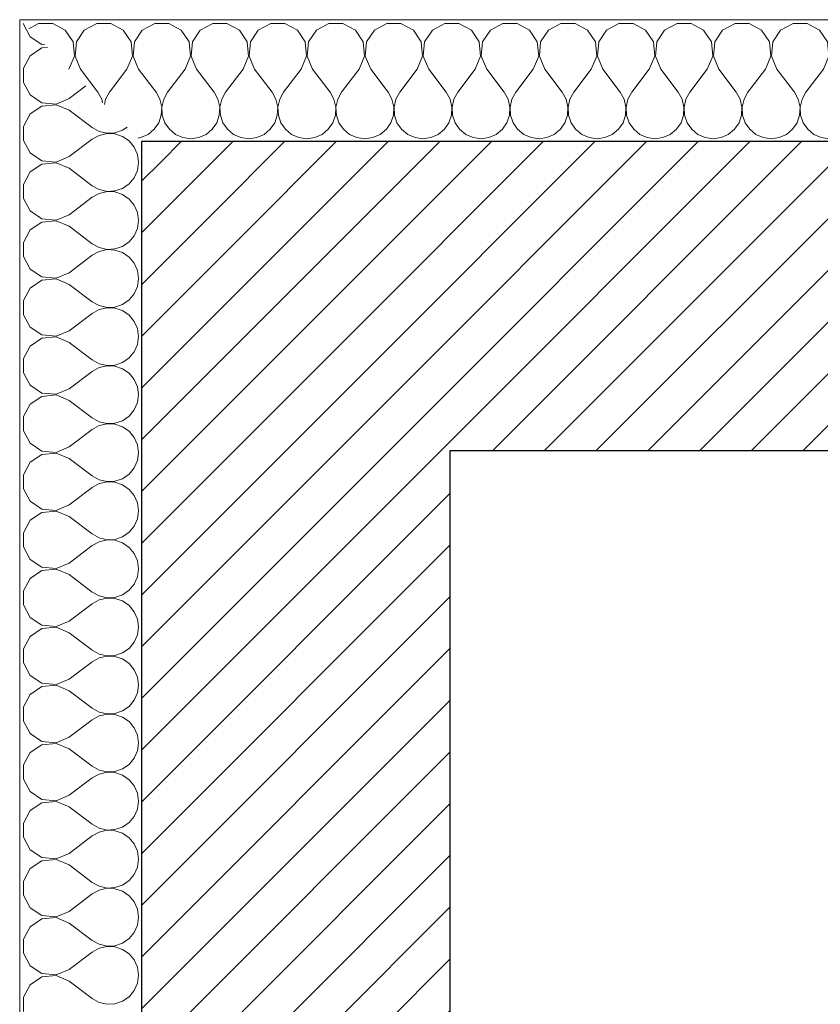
# Model space of a CAD drawing. Header units: millimetres. Extents: x 27262 to 215252, y 16288 to 306312.
# Tile 18 of 34: x 119075 to 119814, y 181622 to 182530. Entities that reach past the tile are written whole.
import ezdxf

# ---------------------------------------------------------------- set-up
doc = ezdxf.new("R2010")
doc.units = ezdxf.units.MM
doc.layers.add('KR_INW', color=252, linetype='Continuous')
for name, color, linetype, lineweight in [('KR_INW_Nr_pióra__101', 252, 'Continuous', 5), ('KR_INW_Nr_pióra__102', 252, 'Continuous', 5), ('KR_INW_Nr_pióra__27', 252, 'Continuous', 25), ('KR_INW_Nr_pióra__47', 252, 'Continuous', 15)]:
    doc.layers.add(name, color=color, linetype=linetype, lineweight=lineweight)
pattern_1 = [(45, (0, 0), (-31.819804, 31.819804), [])]

# ---------------------------------------------------------------- blocks, each defined once
blk = doc.blocks.new('*X113')
at = {"layer": 'KR_INW_Nr_pióra__102', "linetype": 'Continuous'}
for p, q in [((179098.4, 121670.9), (179086.3, 121664.4)), ((179115.8, 121670.9), (179098.4, 121670.9)), ((179131.2, 121662.7), (179115.8, 121670.9)), ((179169.9, 121670.9), (179154.5, 121662.7)), ((179187.3, 121670.9), (179169.9, 121670.9)), ((179202.6, 121662.7), (179187.3, 121670.9)), ((179241.3, 121670.9), (179226, 121662.7)), ((179258.7, 121670.9), (179241.3, 121670.9)), ((179274, 121662.7), (179258.7, 121670.9)), ((179312.7, 121670.9), (179297.4, 121662.7)), ((179330.1, 121670.9), (179312.7, 121670.9)), ((179345.5, 121662.7), (179330.1, 121670.9)), ((179384.2, 121670.9), (179368.8, 121662.7)), ((179401.6, 121670.9), (179384.2, 121670.9)), ((179416.9, 121662.7), (179401.6, 121670.9)), ((179455.6, 121670.9), (179440.3, 121662.7)), ((179473, 121670.9), (179455.6, 121670.9)), ((179488.3, 121662.7), (179473, 121670.9)), ((179527, 121670.9), (179511.7, 121662.7)), ((179544.4, 121670.9), (179527, 121670.9)), ((179559.7, 121662.7), (179544.4, 121670.9)), ((179598.4, 121670.9), (179583.1, 121662.7)), ((179615.8, 121670.9), (179598.4, 121670.9)), ((179631.2, 121662.7), (179615.8, 121670.9)), ((179669.9, 121670.9), (179654.5, 121662.7)), ((179687.3, 121670.9), (179669.9, 121670.9)), ((179702.6, 121662.7), (179687.3, 121670.9)), ((179741.3, 121670.9), (179726, 121662.7)), ((179758.7, 121670.9), (179741.3, 121670.9)), ((179774, 121662.7), (179758.7, 121670.9)), ((179812.7, 121670.9), (179797.4, 121662.7)), ((179830.1, 121670.9), (179812.7, 121670.9)), ((179845.5, 121662.7), (179830.1, 121670.9)), ((179884.2, 121670.9), (179868.8, 121662.7)), ((179901.6, 121670.9), (179884.2, 121670.9)), ((179916.9, 121662.7), (179901.6, 121670.9)), ((179955.6, 121670.9), (179940.3, 121662.7)), ((179973, 121670.9), (179955.6, 121670.9)), ((179988.3, 121662.7), (179973, 121670.9)), ((180027, 121670.9), (180011.7, 121662.7)), ((180044.4, 121670.9), (180027, 121670.9)), ((180059.7, 121662.7), (180044.4, 121670.9)), ((180098.4, 121670.9), (180083.1, 121662.7)), ((180115.8, 121670.9), (180098.4, 121670.9)), ((180131.2, 121662.7), (180115.8, 121670.9)), ((180169.9, 121670.9), (180154.5, 121662.7)), ((180187.3, 121670.9), (180169.9, 121670.9)), ((180202.6, 121662.7), (180187.3, 121670.9)), ((180241.3, 121670.9), (180226, 121662.7)), ((180258.7, 121670.9), (180241.3, 121670.9)), ((180274, 121662.7), (180258.7, 121670.9)), ((180312.7, 121670.9), (180297.4, 121662.7)), ((180330.1, 121670.9), (180312.7, 121670.9)), ((180345.5, 121662.7), (180330.1, 121670.9)), ((180384.2, 121670.9), (180368.8, 121662.7)), ((180401.6, 121670.9), (180384.2, 121670.9)), ((180416.9, 121662.7), (180401.6, 121670.9)), ((180455.6, 121670.9), (180440.3, 121662.7)), ((180473, 121670.9), (180455.6, 121670.9)), ((180488.3, 121662.7), (180473, 121670.9)), ((180527, 121670.9), (180511.7, 121662.7)), ((180544.4, 121670.9), (180527, 121670.9)), ((180559.7, 121662.7), (180544.4, 121670.9)), ((180596.2, 121669.8), (180583.1, 121662.7)), ((179140.8, 121648.2), (179131.2, 121662.7)), ((179154.5, 121662.7), (179144.9, 121648.2)), ((179212.2, 121648.2), (179202.6, 121662.7)), ((179226, 121662.7), (179216.3, 121648.2)), ((179283.7, 121648.2), (179274, 121662.7)), ((179297.4, 121662.7), (179287.8, 121648.2)), ((179355.1, 121648.2), (179345.5, 121662.7)), ((179368.8, 121662.7), (179359.2, 121648.2)), ((179426.5, 121648.2), (179416.9, 121662.7)), ((179440.3, 121662.7), (179430.6, 121648.2)), ((179497.9, 121648.2), (179488.3, 121662.7)), ((179511.7, 121662.7), (179502.1, 121648.2)), ((179569.4, 121648.2), (179559.7, 121662.7)), ((179583.1, 121662.7), (179573.5, 121648.2)), ((179640.8, 121648.2), (179631.2, 121662.7)), ((179654.5, 121662.7), (179644.9, 121648.2)), ((179712.2, 121648.2), (179702.6, 121662.7)), ((179726, 121662.7), (179716.3, 121648.2)), ((179783.7, 121648.2), (179774, 121662.7)), ((179797.4, 121662.7), (179787.8, 121648.2)), ((179855.1, 121648.2), (179845.5, 121662.7)), ((179868.8, 121662.7), (179859.2, 121648.2)), ((179926.5, 121648.2), (179916.9, 121662.7)), ((179940.3, 121662.7), (179930.6, 121648.2)), ((179997.9, 121648.2), (179988.3, 121662.7)), ((180011.7, 121662.7), (180002.1, 121648.2)), ((180069.4, 121648.2), (180059.7, 121662.7)), ((180083.1, 121662.7), (180073.5, 121648.2)), ((180140.8, 121648.2), (180131.2, 121662.7)), ((180154.5, 121662.7), (180144.9, 121648.2)), ((180212.2, 121648.2), (180202.6, 121662.7)), ((180226, 121662.7), (180216.3, 121648.2)), ((180283.7, 121648.2), (180274, 121662.7)), ((180297.4, 121662.7), (180287.8, 121648.2)), ((180355.1, 121648.2), (180345.5, 121662.7)), ((180368.8, 121662.7), (180359.2, 121648.2)), ((180426.5, 121648.2), (180416.9, 121662.7)), ((180440.3, 121662.7), (180430.6, 121648.2)), ((180497.9, 121648.2), (180488.3, 121662.7)), ((180511.7, 121662.7), (180502.1, 121648.2)), ((180569.4, 121648.2), (180559.7, 121662.7)), ((180583.1, 121662.7), (180573.5, 121648.2)), ((179142.4, 121630.9), (179140.8, 121648.2)), ((179144.9, 121648.2), (179143.3, 121630.9)), ((179213.9, 121630.9), (179212.2, 121648.2)), ((179216.3, 121648.2), (179214.7, 121630.9)), ((179285.3, 121630.9), (179283.7, 121648.2)), ((179287.8, 121648.2), (179286.1, 121630.9)), ((179356.7, 121630.9), (179355.1, 121648.2)), ((179359.2, 121648.2), (179357.6, 121630.9)), ((179428.2, 121630.9), (179426.5, 121648.2)), ((179430.6, 121648.2), (179429, 121630.9)), ((179499.6, 121630.9), (179497.9, 121648.2)), ((179502.1, 121648.2), (179500.4, 121630.9)), ((179571, 121630.9), (179569.4, 121648.2)), ((179573.5, 121648.2), (179571.8, 121630.9)), ((179642.4, 121630.9), (179640.8, 121648.2)), ((179644.9, 121648.2), (179643.3, 121630.9)), ((179713.9, 121630.9), (179712.2, 121648.2)), ((179716.3, 121648.2), (179714.7, 121630.9)), ((179785.3, 121630.9), (179783.7, 121648.2)), ((179787.8, 121648.2), (179786.1, 121630.9)), ((179856.7, 121630.9), (179855.1, 121648.2)), ((179859.2, 121648.2), (179857.6, 121630.9)), ((179928.2, 121630.9), (179926.5, 121648.2)), ((179930.6, 121648.2), (179929, 121630.9)), ((179999.6, 121630.9), (179997.9, 121648.2)), ((180002.1, 121648.2), (180000.4, 121630.9)), ((180071, 121630.9), (180069.4, 121648.2)), ((180073.5, 121648.2), (180071.8, 121630.9)), ((180142.4, 121630.9), (180140.8, 121648.2)), ((180144.9, 121648.2), (180143.3, 121630.9)), ((180213.9, 121630.9), (180212.2, 121648.2)), ((180216.3, 121648.2), (180214.7, 121630.9)), ((180285.3, 121630.9), (180283.7, 121648.2)), ((180287.8, 121648.2), (180286.1, 121630.9)), ((180356.7, 121630.9), (180355.1, 121648.2)), ((180359.2, 121648.2), (180357.6, 121630.9)), ((180428.2, 121630.9), (180426.5, 121648.2)), ((180430.6, 121648.2), (180429, 121630.9)), ((180499.6, 121630.9), (180497.9, 121648.2)), ((180502.1, 121648.2), (180500.4, 121630.9)), ((180571, 121630.9), (180569.4, 121648.2)), ((180573.5, 121648.2), (180571.8, 121630.9)), ((179135.7, 121614.9), (179142.4, 121630.9)), ((179143.3, 121630.9), (179150, 121614.9)), ((179207.1, 121614.9), (179213.9, 121630.9)), ((179214.7, 121630.9), (179221.4, 121614.9)), ((179278.6, 121614.9), (179285.3, 121630.9)), ((179286.1, 121630.9), (179292.9, 121614.9)), ((179350, 121614.9), (179356.7, 121630.9)), ((179357.6, 121630.9), (179364.3, 121614.9)), ((179421.4, 121614.9), (179428.2, 121630.9)), ((179429, 121630.9), (179435.7, 121614.9)), ((179492.9, 121614.9), (179499.6, 121630.9)), ((179500.4, 121630.9), (179507.1, 121614.9)), ((179564.3, 121614.9), (179571, 121630.9)), ((179571.8, 121630.9), (179578.6, 121614.9)), ((179635.7, 121614.9), (179642.4, 121630.9)), ((179643.3, 121630.9), (179650, 121614.9)), ((179707.1, 121614.9), (179713.9, 121630.9)), ((179714.7, 121630.9), (179721.4, 121614.9)), ((179778.6, 121614.9), (179785.3, 121630.9)), ((179786.1, 121630.9), (179792.9, 121614.9)), ((179850, 121614.9), (179856.7, 121630.9)), ((179857.6, 121630.9), (179864.3, 121614.9)), ((179921.4, 121614.9), (179928.2, 121630.9)), ((179929, 121630.9), (179935.7, 121614.9)), ((179992.9, 121614.9), (179999.6, 121630.9)), ((180000.4, 121630.9), (180007.1, 121614.9)), ((180064.3, 121614.9), (180071, 121630.9)), ((180071.8, 121630.9), (180078.6, 121614.9)), ((180135.7, 121614.9), (180142.4, 121630.9)), ((180143.3, 121630.9), (180150, 121614.9)), ((180207.1, 121614.9), (180213.9, 121630.9)), ((180214.7, 121630.9), (180221.4, 121614.9)), ((180278.6, 121614.9), (180285.3, 121630.9)), ((180286.1, 121630.9), (180292.9, 121614.9)), ((180350, 121614.9), (180356.7, 121630.9)), ((180357.6, 121630.9), (180364.3, 121614.9)), ((180421.4, 121614.9), (180428.2, 121630.9)), ((180429, 121630.9), (180435.7, 121614.9)), ((180492.9, 121614.9), (180499.6, 121630.9)), ((180500.4, 121630.9), (180507.1, 121614.9)), ((180564.3, 121614.9), (180571, 121630.9)), ((180571.8, 121630.9), (180578.6, 121614.9)), ((179150, 121614.9), (179171.4, 121586.3)), ((179207.1, 121614.9), (179185.7, 121586.3)), ((179221.4, 121614.9), (179242.9, 121586.3)), ((179278.6, 121614.9), (179257.1, 121586.3)), ((179292.9, 121614.9), (179314.3, 121586.3)), ((179350, 121614.9), (179328.6, 121586.3)), ((179364.3, 121614.9), (179385.7, 121586.3)), ((179421.4, 121614.9), (179400, 121586.3)), ((179435.7, 121614.9), (179457.1, 121586.3)), ((179492.9, 121614.9), (179471.4, 121586.3)), ((179507.1, 121614.9), (179528.6, 121586.3)), ((179564.3, 121614.9), (179542.9, 121586.3)), ((179578.6, 121614.9), (179600, 121586.3)), ((179635.7, 121614.9), (179614.3, 121586.3)), ((179650, 121614.9), (179671.4, 121586.3)), ((179707.1, 121614.9), (179685.7, 121586.3)), ((179721.4, 121614.9), (179742.9, 121586.3)), ((179778.6, 121614.9), (179757.1, 121586.3)), ((179792.9, 121614.9), (179814.3, 121586.3)), ((179850, 121614.9), (179828.6, 121586.3)), ((179864.3, 121614.9), (179885.7, 121586.3)), ((179921.4, 121614.9), (179900, 121586.3)), ((179935.7, 121614.9), (179957.1, 121586.3)), ((179992.9, 121614.9), (179971.4, 121586.3)), ((180007.1, 121614.9), (180028.6, 121586.3)), ((180064.3, 121614.9), (180042.9, 121586.3)), ((180078.6, 121614.9), (180100, 121586.3)), ((180135.7, 121614.9), (180114.3, 121586.3)), ((180150, 121614.9), (180171.4, 121586.3)), ((180207.1, 121614.9), (180185.7, 121586.3)), ((180221.4, 121614.9), (180242.9, 121586.3)), ((180278.6, 121614.9), (180257.1, 121586.3)), ((180292.9, 121614.9), (180314.3, 121586.3)), ((180350, 121614.9), (180328.6, 121586.3)), ((180364.3, 121614.9), (180385.7, 121586.3)), ((180421.4, 121614.9), (180400, 121586.3)), ((180435.7, 121614.9), (180457.1, 121586.3)), ((180492.9, 121614.9), (180471.4, 121586.3)), ((180507.1, 121614.9), (180528.6, 121586.3)), ((180564.3, 121614.9), (180542.9, 121586.3)), ((180578.6, 121614.9), (180596.2, 121591.3)), ((179176.2, 121577.7), (179171.4, 121586.3)), ((179185.7, 121586.3), (179180.9, 121577.7)), ((179247.6, 121577.7), (179242.9, 121586.3)), ((179257.1, 121586.3), (179252.4, 121577.7)), ((179319.1, 121577.7), (179314.3, 121586.3)), ((179328.6, 121586.3), (179323.8, 121577.7)), ((179390.5, 121577.7), (179385.7, 121586.3)), ((179400, 121586.3), (179395.2, 121577.7)), ((179461.9, 121577.7), (179457.1, 121586.3)), ((179471.4, 121586.3), (179466.7, 121577.7)), ((179533.3, 121577.7), (179528.6, 121586.3)), ((179542.9, 121586.3), (179538.1, 121577.7)), ((179604.8, 121577.7), (179600, 121586.3)), ((179614.3, 121586.3), (179609.5, 121577.7)), ((179676.2, 121577.7), (179671.4, 121586.3)), ((179685.7, 121586.3), (179680.9, 121577.7)), ((179747.6, 121577.7), (179742.9, 121586.3)), ((179757.1, 121586.3), (179752.4, 121577.7)), ((179819.1, 121577.7), (179814.3, 121586.3)), ((179828.6, 121586.3), (179823.8, 121577.7)), ((179890.5, 121577.7), (179885.7, 121586.3)), ((179900, 121586.3), (179895.2, 121577.7)), ((179961.9, 121577.7), (179957.1, 121586.3)), ((179971.4, 121586.3), (179966.7, 121577.7)), ((180033.3, 121577.7), (180028.6, 121586.3)), ((180042.9, 121586.3), (180038.1, 121577.7)), ((180104.8, 121577.7), (180100, 121586.3)), ((180114.3, 121586.3), (180109.5, 121577.7)), ((180176.2, 121577.7), (180171.4, 121586.3)), ((180185.7, 121586.3), (180180.9, 121577.7)), ((180247.6, 121577.7), (180242.9, 121586.3)), ((180257.1, 121586.3), (180252.4, 121577.7)), ((180319.1, 121577.7), (180314.3, 121586.3)), ((180328.6, 121586.3), (180323.8, 121577.7)), ((180390.5, 121577.7), (180385.7, 121586.3)), ((180400, 121586.3), (180395.2, 121577.7)), ((180461.9, 121577.7), (180457.1, 121586.3)), ((180471.4, 121586.3), (180466.7, 121577.7)), ((180533.3, 121577.7), (180528.6, 121586.3)), ((180542.9, 121586.3), (180538.1, 121577.7)), ((179177.2, 121573.5), (179176.2, 121577.7)), ((179180.9, 121577.7), (179179.4, 121571.2)), ((179249.9, 121568.1), (179247.6, 121577.7)), ((179249.4, 121558.2), (179249.9, 121568.1)), ((179252.4, 121577.7), (179250.1, 121568.1)), ((179250.1, 121568.1), (179250.6, 121558.2)), ((179321.3, 121568.1), (179319.1, 121577.7)), ((179320.8, 121558.2), (179321.3, 121568.1)), ((179323.8, 121577.7), (179321.6, 121568.1)), ((179321.6, 121568.1), (179322.1, 121558.2)), ((179392.7, 121568.1), (179390.5, 121577.7)), ((179392.2, 121558.2), (179392.7, 121568.1)), ((179395.2, 121577.7), (179393, 121568.1)), ((179393, 121568.1), (179393.5, 121558.2)), ((179464.1, 121568.1), (179461.9, 121577.7)), ((179463.7, 121558.2), (179464.1, 121568.1)), ((179466.7, 121577.7), (179464.4, 121568.1)), ((179464.4, 121568.1), (179464.9, 121558.2)), ((179535.6, 121568.1), (179533.3, 121577.7)), ((179535.1, 121558.2), (179535.6, 121568.1)), ((179538.1, 121577.7), (179535.9, 121568.1)), ((179535.9, 121568.1), (179536.3, 121558.2)), ((179607, 121568.1), (179604.8, 121577.7)), ((179606.5, 121558.2), (179607, 121568.1)), ((179609.5, 121577.7), (179607.3, 121568.1)), ((179607.3, 121568.1), (179607.8, 121558.2)), ((179678.4, 121568.1), (179676.2, 121577.7)), ((179677.9, 121558.2), (179678.4, 121568.1)), ((179680.9, 121577.7), (179678.7, 121568.1)), ((179678.7, 121568.1), (179679.2, 121558.2)), ((179749.9, 121568.1), (179747.6, 121577.7)), ((179749.4, 121558.2), (179749.9, 121568.1)), ((179752.4, 121577.7), (179750.1, 121568.1)), ((179750.1, 121568.1), (179750.6, 121558.2)), ((179821.3, 121568.1), (179819.1, 121577.7)), ((179820.8, 121558.2), (179821.3, 121568.1)), ((179823.8, 121577.7), (179821.6, 121568.1)), ((179821.6, 121568.1), (179822.1, 121558.2)), ((179892.7, 121568.1), (179890.5, 121577.7)), ((179892.2, 121558.2), (179892.7, 121568.1)), ((179895.2, 121577.7), (179893, 121568.1)), ((179893, 121568.1), (179893.5, 121558.2)), ((179964.1, 121568.1), (179961.9, 121577.7)), ((179963.7, 121558.2), (179964.1, 121568.1)), ((179966.7, 121577.7), (179964.4, 121568.1)), ((179964.4, 121568.1), (179964.9, 121558.2)), ((180035.6, 121568.1), (180033.3, 121577.7)), ((180035.1, 121558.2), (180035.6, 121568.1)), ((180038.1, 121577.7), (180035.9, 121568.1)), ((180035.9, 121568.1), (180036.3, 121558.2)), ((180107, 121568.1), (180104.8, 121577.7)), ((180106.5, 121558.2), (180107, 121568.1)), ((180109.5, 121577.7), (180107.3, 121568.1)), ((180107.3, 121568.1), (180107.8, 121558.2)), ((180178.4, 121568.1), (180176.2, 121577.7)), ((180177.9, 121558.2), (180178.4, 121568.1)), ((180180.9, 121577.7), (180178.7, 121568.1)), ((180178.7, 121568.1), (180179.2, 121558.2)), ((180249.9, 121568.1), (180247.6, 121577.7)), ((180249.4, 121558.2), (180249.9, 121568.1)), ((180252.4, 121577.7), (180250.1, 121568.1)), ((180250.1, 121568.1), (180250.6, 121558.2)), ((180321.3, 121568.1), (180319.1, 121577.7)), ((180320.8, 121558.2), (180321.3, 121568.1)), ((180323.8, 121577.7), (180321.6, 121568.1)), ((180321.6, 121568.1), (180322.1, 121558.2)), ((180392.7, 121568.1), (180390.5, 121577.7)), ((180392.2, 121558.2), (180392.7, 121568.1)), ((180395.2, 121577.7), (180393, 121568.1)), ((180393, 121568.1), (180393.5, 121558.2)), ((180464.1, 121568.1), (180461.9, 121577.7)), ((180463.7, 121558.2), (180464.1, 121568.1)), ((180466.7, 121577.7), (180464.4, 121568.1)), ((180464.4, 121568.1), (180464.9, 121558.2)), ((180535.6, 121568.1), (180533.3, 121577.7)), ((180535.1, 121558.2), (180535.6, 121568.1)), ((180538.1, 121577.7), (180535.9, 121568.1)), ((180535.9, 121568.1), (180536.3, 121558.2)), ((179246.2, 121548.9), (179249.4, 121558.2)), ((179250.6, 121558.2), (179253.8, 121548.9)), ((179317.7, 121548.9), (179320.8, 121558.2)), ((179322.1, 121558.2), (179325.2, 121548.9)), ((179389.1, 121548.9), (179392.2, 121558.2)), ((179393.5, 121558.2), (179396.6, 121548.9)), ((179460.5, 121548.9), (179463.7, 121558.2)), ((179464.9, 121558.2), (179468.1, 121548.9)), ((179531.9, 121548.9), (179535.1, 121558.2)), ((179536.3, 121558.2), (179539.5, 121548.9)), ((179603.4, 121548.9), (179606.5, 121558.2)), ((179607.8, 121558.2), (179610.9, 121548.9)), ((179674.8, 121548.9), (179677.9, 121558.2)), ((179679.2, 121558.2), (179682.3, 121548.9)), ((179746.2, 121548.9), (179749.4, 121558.2)), ((179750.6, 121558.2), (179753.8, 121548.9)), ((179817.7, 121548.9), (179820.8, 121558.2)), ((179822.1, 121558.2), (179825.2, 121548.9)), ((179889.1, 121548.9), (179892.2, 121558.2)), ((179893.5, 121558.2), (179896.6, 121548.9)), ((179960.5, 121548.9), (179963.7, 121558.2)), ((179964.9, 121558.2), (179968.1, 121548.9)), ((180031.9, 121548.9), (180035.1, 121558.2)), ((180036.3, 121558.2), (180039.5, 121548.9)), ((180103.4, 121548.9), (180106.5, 121558.2)), ((180107.8, 121558.2), (180110.9, 121548.9)), ((180174.8, 121548.9), (180177.9, 121558.2)), ((180179.2, 121558.2), (180182.3, 121548.9)), ((180246.2, 121548.9), (180249.4, 121558.2)), ((180250.6, 121558.2), (180253.8, 121548.9)), ((180317.7, 121548.9), (180320.8, 121558.2)), ((180322.1, 121558.2), (180325.2, 121548.9)), ((180389.1, 121548.9), (180392.2, 121558.2)), ((180393.5, 121558.2), (180396.6, 121548.9)), ((180460.5, 121548.9), (180463.7, 121558.2)), ((180464.9, 121558.2), (180468.1, 121548.9)), ((180531.9, 121548.9), (180535.1, 121558.2)), ((180536.3, 121558.2), (180539.5, 121548.9)), ((179240.6, 121540.8), (179246.2, 121548.9)), ((179253.8, 121548.9), (179259.4, 121540.8)), ((179312.1, 121540.8), (179317.7, 121548.9)), ((179325.2, 121548.9), (179330.8, 121540.8)), ((179383.5, 121540.8), (179389.1, 121548.9)), ((179396.6, 121548.9), (179402.2, 121540.8)), ((179454.9, 121540.8), (179460.5, 121548.9)), ((179468.1, 121548.9), (179473.6, 121540.8)), ((179526.4, 121540.8), (179531.9, 121548.9)), ((179539.5, 121548.9), (179545.1, 121540.8)), ((179597.8, 121540.8), (179603.4, 121548.9)), ((179610.9, 121548.9), (179616.5, 121540.8)), ((179669.2, 121540.8), (179674.8, 121548.9)), ((179682.3, 121548.9), (179687.9, 121540.8)), ((179740.6, 121540.8), (179746.2, 121548.9)), ((179753.8, 121548.9), (179759.4, 121540.8)), ((179812.1, 121540.8), (179817.7, 121548.9)), ((179825.2, 121548.9), (179830.8, 121540.8)), ((179883.5, 121540.8), (179889.1, 121548.9)), ((179896.6, 121548.9), (179902.2, 121540.8)), ((179954.9, 121540.8), (179960.5, 121548.9)), ((179968.1, 121548.9), (179973.6, 121540.8)), ((180026.4, 121540.8), (180031.9, 121548.9)), ((180039.5, 121548.9), (180045.1, 121540.8)), ((180097.8, 121540.8), (180103.4, 121548.9)), ((180110.9, 121548.9), (180116.5, 121540.8)), ((180169.2, 121540.8), (180174.8, 121548.9)), ((180182.3, 121548.9), (180187.9, 121540.8)), ((180240.6, 121540.8), (180246.2, 121548.9)), ((180253.8, 121548.9), (180259.4, 121540.8)), ((180312.1, 121540.8), (180317.7, 121548.9)), ((180325.2, 121548.9), (180330.8, 121540.8)), ((180383.5, 121540.8), (180389.1, 121548.9)), ((180396.6, 121548.9), (180402.2, 121540.8)), ((180454.9, 121540.8), (180460.5, 121548.9)), ((180468.1, 121548.9), (180473.6, 121540.8)), ((180526.4, 121540.8), (180531.9, 121548.9)), ((180539.5, 121548.9), (180545.1, 121540.8)), ((179224, 121530.5), (179233.1, 121534.5)), ((179233.1, 121534.5), (179240.6, 121540.8)), ((179259.4, 121540.8), (179266.9, 121534.5)), ((179266.9, 121534.5), (179276, 121530.5)), ((179295.5, 121530.5), (179304.5, 121534.5)), ((179304.5, 121534.5), (179312.1, 121540.8)), ((179330.8, 121540.8), (179338.4, 121534.5)), ((179338.4, 121534.5), (179347.4, 121530.5)), ((179366.9, 121530.5), (179375.9, 121534.5)), ((179375.9, 121534.5), (179383.5, 121540.8)), ((179402.2, 121540.8), (179409.8, 121534.5)), ((179409.8, 121534.5), (179418.8, 121530.5)), ((179438.3, 121530.5), (179447.3, 121534.5)), ((179447.3, 121534.5), (179454.9, 121540.8)), ((179473.6, 121540.8), (179481.2, 121534.5)), ((179481.2, 121534.5), (179490.2, 121530.5)), ((179509.8, 121530.5), (179518.8, 121534.5)), ((179518.8, 121534.5), (179526.4, 121540.8)), ((179545.1, 121540.8), (179552.7, 121534.5)), ((179552.7, 121534.5), (179561.7, 121530.5)), ((179581.2, 121530.5), (179590.2, 121534.5)), ((179590.2, 121534.5), (179597.8, 121540.8)), ((179616.5, 121540.8), (179624.1, 121534.5)), ((179624.1, 121534.5), (179633.1, 121530.5)), ((179652.6, 121530.5), (179661.6, 121534.5)), ((179661.6, 121534.5), (179669.2, 121540.8)), ((179687.9, 121540.8), (179695.5, 121534.5)), ((179695.5, 121534.5), (179704.5, 121530.5)), ((179724, 121530.5), (179733.1, 121534.5)), ((179733.1, 121534.5), (179740.6, 121540.8)), ((179759.4, 121540.8), (179766.9, 121534.5)), ((179766.9, 121534.5), (179776, 121530.5)), ((179795.5, 121530.5), (179804.5, 121534.5)), ((179804.5, 121534.5), (179812.1, 121540.8)), ((179830.8, 121540.8), (179838.4, 121534.5)), ((179838.4, 121534.5), (179847.4, 121530.5)), ((179866.9, 121530.5), (179875.9, 121534.5)), ((179875.9, 121534.5), (179883.5, 121540.8)), ((179902.2, 121540.8), (179909.8, 121534.5)), ((179909.8, 121534.5), (179918.8, 121530.5)), ((179938.3, 121530.5), (179947.3, 121534.5)), ((179947.3, 121534.5), (179954.9, 121540.8)), ((179973.6, 121540.8), (179981.2, 121534.5)), ((179981.2, 121534.5), (179990.2, 121530.5)), ((180009.8, 121530.5), (180018.8, 121534.5)), ((180018.8, 121534.5), (180026.4, 121540.8)), ((180045.1, 121540.8), (180052.7, 121534.5)), ((180052.7, 121534.5), (180061.7, 121530.5)), ((180081.2, 121530.5), (180090.2, 121534.5)), ((180090.2, 121534.5), (180097.8, 121540.8)), ((180116.5, 121540.8), (180124.1, 121534.5)), ((180124.1, 121534.5), (180133.1, 121530.5)), ((180152.6, 121530.5), (180161.6, 121534.5)), ((180161.6, 121534.5), (180169.2, 121540.8)), ((180187.9, 121540.8), (180195.5, 121534.5)), ((180195.5, 121534.5), (180204.5, 121530.5)), ((180224, 121530.5), (180233.1, 121534.5)), ((180233.1, 121534.5), (180240.6, 121540.8)), ((180259.4, 121540.8), (180266.9, 121534.5)), ((180266.9, 121534.5), (180276, 121530.5)), ((180295.5, 121530.5), (180304.5, 121534.5)), ((180304.5, 121534.5), (180312.1, 121540.8)), ((180330.8, 121540.8), (180338.4, 121534.5)), ((180338.4, 121534.5), (180347.4, 121530.5)), ((180366.9, 121530.5), (180375.9, 121534.5)), ((180375.9, 121534.5), (180383.5, 121540.8)), ((180402.2, 121540.8), (180409.8, 121534.5)), ((180409.8, 121534.5), (180418.8, 121530.5)), ((180438.3, 121530.5), (180447.3, 121534.5)), ((180447.3, 121534.5), (180454.9, 121540.8)), ((180473.6, 121540.8), (180481.2, 121534.5)), ((180481.2, 121534.5), (180490.2, 121530.5)), ((180509.8, 121530.5), (180518.8, 121534.5)), ((180518.8, 121534.5), (180526.4, 121540.8)), ((180545.1, 121540.8), (180552.7, 121534.5)), ((180552.7, 121534.5), (180561.7, 121530.5)), ((180581.2, 121530.5), (180590.2, 121534.5)), ((180590.2, 121534.5), (180596.2, 121539.5)), ((179220.6, 121530), (179224, 121530.5)), ((179276, 121530.5), (179285.7, 121529.2)), ((179285.7, 121529.2), (179295.5, 121530.5)), ((179347.4, 121530.5), (179357.1, 121529.2)), ((179357.1, 121529.2), (179366.9, 121530.5)), ((179418.8, 121530.5), (179428.6, 121529.2)), ((179428.6, 121529.2), (179438.3, 121530.5)), ((179490.2, 121530.5), (179500, 121529.2)), ((179500, 121529.2), (179509.8, 121530.5)), ((179561.7, 121530.5), (179571.4, 121529.2)), ((179571.4, 121529.2), (179581.2, 121530.5)), ((179633.1, 121530.5), (179642.9, 121529.2)), ((179642.9, 121529.2), (179652.6, 121530.5)), ((179704.5, 121530.5), (179714.3, 121529.2)), ((179714.3, 121529.2), (179724, 121530.5)), ((179776, 121530.5), (179785.7, 121529.2)), ((179785.7, 121529.2), (179795.5, 121530.5)), ((179847.4, 121530.5), (179857.1, 121529.2)), ((179857.1, 121529.2), (179866.9, 121530.5)), ((179918.8, 121530.5), (179928.6, 121529.2)), ((179928.6, 121529.2), (179938.3, 121530.5)), ((179990.2, 121530.5), (180000, 121529.2)), ((180000, 121529.2), (180009.8, 121530.5)), ((180061.7, 121530.5), (180071.4, 121529.2)), ((180071.4, 121529.2), (180081.2, 121530.5)), ((180133.1, 121530.5), (180142.9, 121529.2)), ((180142.9, 121529.2), (180152.6, 121530.5)), ((180204.5, 121530.5), (180214.3, 121529.2)), ((180214.3, 121529.2), (180224, 121530.5)), ((180276, 121530.5), (180285.7, 121529.2)), ((180285.7, 121529.2), (180295.5, 121530.5)), ((180347.4, 121530.5), (180357.1, 121529.2)), ((180357.1, 121529.2), (180366.9, 121530.5)), ((180418.8, 121530.5), (180428.6, 121529.2)), ((180428.6, 121529.2), (180438.3, 121530.5)), ((180490.2, 121530.5), (180500, 121529.2)), ((180500, 121529.2), (180509.8, 121530.5)), ((180561.7, 121530.5), (180571.4, 121529.2)), ((180571.4, 121529.2), (180581.2, 121530.5))]:
    blk.add_line(p, q, dxfattribs=at)
blk = doc.blocks.new('Ściana_2', base_point=(179075.1, 121675.6))
at = {"layer": 'KR_INW_Nr_pióra__101', "linetype": 'Continuous'}
h = blk.add_hatch(dxfattribs=at)
h.set_pattern_fill('CEGŁA_LICÓWKA', color=256, style=0, pattern_type=2)
h.set_pattern_definition(pattern_1)
h.paths.add_polyline_path([(179225.1, 121525.6), (179605.1, 121145.6), (180596.2, 121145.6), (180596.2, 121375.6), (180596.2, 121425.6), (180596.2, 121525.6)])
at = {"layer": 'KR_INW_Nr_pióra__27', "linetype": 'Continuous'}
blk.add_line((180596.2, 121525.6), (179225.1, 121525.6), dxfattribs=at)
at = {"layer": 'KR_INW_Nr_pióra__27', "linetype": 'Continuous', "flags": 128}
blk.add_lwpolyline([(179605.1, 121145.6), (180596.2, 121145.6)], dxfattribs=at)
at = {"layer": 'KR_INW_Nr_pióra__47', "linetype": 'Continuous', "flags": 128}
blk.add_lwpolyline([(180596.2, 121675.6), (179075.1, 121675.6)], dxfattribs=at)
at = {"layer": 'KR_INW'}
blk.add_blockref('*X113', (0, 0), dxfattribs=at)
blk = doc.blocks.new('*X184')
at = {"layer": 'KR_INW_Nr_pióra__102', "linetype": 'Continuous'}
for p, q in [((179079.7, 121670.9), (179079.7, 121669.9)), ((179079.7, 121669.9), (179088, 121654.5)), ((179088, 121654.5), (179102.4, 121644.9)), ((179102.4, 121640.8), (179088, 121631.2)), ((179102.4, 121644.9), (179106.1, 121644.6)), ((179109.2, 121641.4), (179102.4, 121640.8)), ((179088, 121631.2), (179079.7, 121615.8)), ((179079.7, 121615.8), (179079.7, 121598.4)), ((179079.7, 121598.4), (179088, 121583.1)), ((179135.8, 121578.6), (179156.5, 121594.1)), ((179088, 121583.1), (179102.4, 121573.5)), ((179102.4, 121569.4), (179088, 121559.7)), ((179102.4, 121573.5), (179119.8, 121571.8)), ((179119.8, 121571), (179102.4, 121569.4)), ((179119.8, 121571.8), (179135.8, 121578.6)), ((179135.8, 121564.3), (179119.8, 121571)), ((179088, 121559.7), (179079.7, 121544.4)), ((179135.8, 121564.3), (179164.4, 121542.9)), ((179079.7, 121544.4), (179079.7, 121527)), ((179164.4, 121542.9), (179173, 121538.1)), ((179201.8, 121539.5), (179207.4, 121543.3)), ((179173, 121533.3), (179164.4, 121528.6)), ((179173, 121538.1), (179182.6, 121535.9)), ((179182.6, 121535.6), (179173, 121533.3)), ((179182.6, 121535.9), (179192.4, 121536.3)), ((179192.4, 121535.1), (179182.6, 121535.6)), ((179192.4, 121536.3), (179201.8, 121539.5)), ((179201.8, 121531.9), (179192.4, 121535.1)), ((179209.9, 121526.4), (179201.8, 121531.9)), ((179079.7, 121527), (179088, 121511.7)), ((179135.8, 121507.1), (179164.4, 121528.6)), ((179216.2, 121518.8), (179209.9, 121526.4)), ((179220.2, 121509.8), (179216.2, 121518.8)), ((179088, 121511.7), (179102.4, 121502.1)), ((179119.8, 121500.4), (179135.8, 121507.1)), ((179221.5, 121500), (179220.2, 121509.8)), ((179102.4, 121497.9), (179088, 121488.3)), ((179102.4, 121502.1), (179119.8, 121500.4)), ((179119.8, 121499.6), (179102.4, 121497.9)), ((179135.8, 121492.9), (179119.8, 121499.6)), ((179220.2, 121490.2), (179221.5, 121500)), ((179088, 121488.3), (179079.7, 121473)), ((179135.8, 121492.9), (179164.4, 121471.4)), ((179216.2, 121481.2), (179220.2, 121490.2)), ((179079.7, 121473), (179079.7, 121455.6)), ((179164.4, 121471.4), (179173, 121466.7)), ((179201.8, 121468.1), (179209.9, 121473.6)), ((179209.9, 121473.6), (179216.2, 121481.2)), ((179173, 121461.9), (179164.4, 121457.1)), ((179173, 121466.7), (179182.6, 121464.4)), ((179182.6, 121464.1), (179173, 121461.9)), ((179182.6, 121464.4), (179192.4, 121464.9)), ((179192.4, 121463.7), (179182.6, 121464.1)), ((179192.4, 121464.9), (179201.8, 121468.1)), ((179201.8, 121460.5), (179192.4, 121463.7)), ((179209.9, 121454.9), (179201.8, 121460.5)), ((179079.7, 121455.6), (179088, 121440.3)), ((179135.8, 121435.7), (179164.4, 121457.1)), ((179216.2, 121447.3), (179209.9, 121454.9)), ((179220.2, 121438.3), (179216.2, 121447.3)), ((179088, 121440.3), (179102.4, 121430.6)), ((179119.8, 121429), (179135.8, 121435.7)), ((179221.5, 121428.6), (179220.2, 121438.3)), ((179102.4, 121426.5), (179088, 121416.9)), ((179102.4, 121430.6), (179119.8, 121429)), ((179119.8, 121428.2), (179102.4, 121426.5)), ((179135.8, 121421.4), (179119.8, 121428.2)), ((179220.2, 121418.8), (179221.5, 121428.6)), ((179088, 121416.9), (179079.7, 121401.6)), ((179135.8, 121421.4), (179164.4, 121400)), ((179209.9, 121402.2), (179216.2, 121409.8)), ((179216.2, 121409.8), (179220.2, 121418.8)), ((179079.7, 121401.6), (179079.7, 121384.2)), ((179164.4, 121400), (179173, 121395.2)), ((179201.8, 121396.6), (179209.9, 121402.2)), ((179135.8, 121364.3), (179164.4, 121385.7)), ((179173, 121390.5), (179164.4, 121385.7)), ((179173, 121395.2), (179182.6, 121393)), ((179182.6, 121392.7), (179173, 121390.5)), ((179182.6, 121393), (179192.4, 121393.5)), ((179192.4, 121392.2), (179182.6, 121392.7)), ((179192.4, 121393.5), (179201.8, 121396.6)), ((179201.8, 121389.1), (179192.4, 121392.2)), ((179209.9, 121383.5), (179201.8, 121389.1)), ((179079.7, 121384.2), (179088, 121368.8)), ((179216.2, 121375.9), (179209.9, 121383.5)), ((179220.2, 121366.9), (179216.2, 121375.9)), ((179088, 121368.8), (179102.4, 121359.2)), ((179119.8, 121357.6), (179135.8, 121364.3)), ((179221.5, 121357.1), (179220.2, 121366.9)), ((179102.4, 121355.1), (179088, 121345.5)), ((179102.4, 121359.2), (179119.8, 121357.6)), ((179119.8, 121356.7), (179102.4, 121355.1)), ((179135.8, 121350), (179119.8, 121356.7)), ((179135.8, 121350), (179164.4, 121328.6)), ((179220.2, 121347.4), (179221.5, 121357.1)), ((179088, 121345.5), (179079.7, 121330.1)), ((179209.9, 121330.8), (179216.2, 121338.4)), ((179216.2, 121338.4), (179220.2, 121347.4)), ((179079.7, 121330.1), (179079.7, 121312.7)), ((179164.4, 121328.6), (179173, 121323.8)), ((179192.4, 121322.1), (179201.8, 121325.2)), ((179201.8, 121325.2), (179209.9, 121330.8)), ((179079.7, 121312.7), (179088, 121297.4)), ((179135.8, 121292.9), (179164.4, 121314.3)), ((179173, 121319.1), (179164.4, 121314.3)), ((179173, 121323.8), (179182.6, 121321.6)), ((179182.6, 121321.3), (179173, 121319.1)), ((179182.6, 121321.6), (179192.4, 121322.1)), ((179192.4, 121320.8), (179182.6, 121321.3)), ((179201.8, 121317.7), (179192.4, 121320.8)), ((179209.9, 121312.1), (179201.8, 121317.7)), ((179216.2, 121304.5), (179209.9, 121312.1)), ((179220.2, 121295.5), (179216.2, 121304.5)), ((179088, 121297.4), (179102.4, 121287.8)), ((179119.8, 121286.1), (179135.8, 121292.9)), ((179221.5, 121285.7), (179220.2, 121295.5)), ((179102.4, 121283.7), (179088, 121274)), ((179102.4, 121287.8), (179119.8, 121286.1)), ((179119.8, 121285.3), (179102.4, 121283.7)), ((179135.8, 121278.6), (179119.8, 121285.3)), ((179135.8, 121278.6), (179164.4, 121257.1)), ((179220.2, 121276), (179221.5, 121285.7)), ((179088, 121274), (179079.7, 121258.7)), ((179209.9, 121259.4), (179216.2, 121266.9)), ((179216.2, 121266.9), (179220.2, 121276)), ((179079.7, 121258.7), (179079.7, 121241.3)), ((179164.4, 121257.1), (179173, 121252.4)), ((179173, 121252.4), (179182.6, 121250.1)), ((179192.4, 121250.6), (179201.8, 121253.8)), ((179201.8, 121253.8), (179209.9, 121259.4)), ((179079.7, 121241.3), (179088, 121226)), ((179135.8, 121221.4), (179164.4, 121242.9)), ((179173, 121247.6), (179164.4, 121242.9)), ((179182.6, 121249.9), (179173, 121247.6)), ((179182.6, 121250.1), (179192.4, 121250.6)), ((179192.4, 121249.4), (179182.6, 121249.9)), ((179201.8, 121246.2), (179192.4, 121249.4)), ((179209.9, 121240.6), (179201.8, 121246.2)), ((179216.2, 121233.1), (179209.9, 121240.6)), ((179220.2, 121224), (179216.2, 121233.1)), ((179088, 121226), (179102.4, 121216.3)), ((179102.4, 121216.3), (179119.8, 121214.7)), ((179119.8, 121214.7), (179135.8, 121221.4)), ((179221.5, 121214.3), (179220.2, 121224)), ((179102.4, 121212.2), (179088, 121202.6)), ((179119.8, 121213.9), (179102.4, 121212.2)), ((179135.8, 121207.1), (179119.8, 121213.9)), ((179135.8, 121207.1), (179164.4, 121185.7)), ((179216.2, 121195.5), (179220.2, 121204.5)), ((179220.2, 121204.5), (179221.5, 121214.3)), ((179088, 121202.6), (179079.7, 121187.3)), ((179209.9, 121187.9), (179216.2, 121195.5)), ((179079.7, 121187.3), (179079.7, 121169.9)), ((179164.4, 121185.7), (179173, 121180.9)), ((179173, 121180.9), (179182.6, 121178.7)), ((179192.4, 121179.2), (179201.8, 121182.3)), ((179201.8, 121182.3), (179209.9, 121187.9)), ((179079.7, 121169.9), (179088, 121154.5)), ((179135.8, 121150), (179164.4, 121171.4)), ((179173, 121176.2), (179164.4, 121171.4)), ((179182.6, 121178.4), (179173, 121176.2)), ((179182.6, 121178.7), (179192.4, 121179.2)), ((179192.4, 121177.9), (179182.6, 121178.4)), ((179201.8, 121174.8), (179192.4, 121177.9)), ((179209.9, 121169.2), (179201.8, 121174.8)), ((179216.2, 121161.6), (179209.9, 121169.2)), ((179220.2, 121152.6), (179216.2, 121161.6)), ((179088, 121154.5), (179102.4, 121144.9)), ((179102.4, 121144.9), (179119.8, 121143.3)), ((179119.8, 121143.3), (179135.8, 121150)), ((179221.5, 121142.9), (179220.2, 121152.6)), ((179088, 121131.2), (179079.7, 121115.8)), ((179102.4, 121140.8), (179088, 121131.2)), ((179119.8, 121142.4), (179102.4, 121140.8)), ((179135.8, 121135.7), (179119.8, 121142.4)), ((179135.8, 121135.7), (179164.4, 121114.3)), ((179216.2, 121124.1), (179220.2, 121133.1)), ((179220.2, 121133.1), (179221.5, 121142.9)), ((179209.9, 121116.5), (179216.2, 121124.1)), ((179079.7, 121115.8), (179079.7, 121098.4)), ((179164.4, 121114.3), (179173, 121109.5)), ((179173, 121109.5), (179182.6, 121107.3)), ((179182.6, 121107), (179173, 121104.8)), ((179182.6, 121107.3), (179192.4, 121107.8)), ((179192.4, 121106.5), (179182.6, 121107)), ((179192.4, 121107.8), (179201.8, 121110.9)), ((179201.8, 121110.9), (179209.9, 121116.5)), ((179079.7, 121098.4), (179088, 121083.1)), ((179135.8, 121078.6), (179164.4, 121100)), ((179173, 121104.8), (179164.4, 121100)), ((179201.8, 121103.4), (179192.4, 121106.5)), ((179209.9, 121097.8), (179201.8, 121103.4)), ((179216.2, 121090.2), (179209.9, 121097.8)), ((179088, 121083.1), (179102.4, 121073.5)), ((179220.2, 121081.2), (179216.2, 121090.2)), ((179102.4, 121073.5), (179119.8, 121071.8)), ((179119.8, 121071), (179102.4, 121069.4)), ((179119.8, 121071.8), (179135.8, 121078.6)), ((179135.8, 121064.3), (179119.8, 121071)), ((179221.5, 121071.4), (179220.2, 121081.2)), ((179220.2, 121061.7), (179221.5, 121071.4)), ((179088, 121059.7), (179079.7, 121044.4)), ((179102.4, 121069.4), (179088, 121059.7)), ((179135.8, 121064.3), (179164.4, 121042.9)), ((179216.2, 121052.7), (179220.2, 121061.7)), ((179209.9, 121045.1), (179216.2, 121052.7)), ((179079.7, 121044.4), (179079.7, 121027)), ((179164.4, 121042.9), (179173, 121038.1)), ((179173, 121038.1), (179182.6, 121035.9)), ((179182.6, 121035.6), (179173, 121033.3)), ((179182.6, 121035.9), (179192.4, 121036.3)), ((179192.4, 121035.1), (179182.6, 121035.6)), ((179192.4, 121036.3), (179201.8, 121039.5)), ((179201.8, 121031.9), (179192.4, 121035.1)), ((179201.8, 121039.5), (179209.9, 121045.1)), ((179079.7, 121027), (179088, 121011.7)), ((179135.8, 121007.1), (179164.4, 121028.6)), ((179173, 121033.3), (179164.4, 121028.6)), ((179209.9, 121026.4), (179201.8, 121031.9)), ((179216.2, 121018.8), (179209.9, 121026.4)), ((179088, 121011.7), (179102.4, 121002.1)), ((179220.2, 121009.8), (179216.2, 121018.8)), ((179221.5, 121000), (179220.2, 121009.8)), ((179102.4, 120997.9), (179088, 120988.3)), ((179102.4, 121002.1), (179119.8, 121000.4)), ((179119.8, 120999.6), (179102.4, 120997.9)), ((179119.8, 121000.4), (179135.8, 121007.1)), ((179135.8, 120992.9), (179119.8, 120999.6)), ((179220.2, 120990.2), (179221.5, 121000)), ((179088, 120988.3), (179079.7, 120973)), ((179135.8, 120992.9), (179164.4, 120971.4)), ((179216.2, 120981.2), (179220.2, 120990.2)), ((179201.8, 120968.1), (179209.9, 120973.6)), ((179209.9, 120973.6), (179216.2, 120981.2)), ((179079.7, 120973), (179079.7, 120955.6)), ((179164.4, 120971.4), (179173, 120966.7)), ((179173, 120961.9), (179164.4, 120957.1)), ((179173, 120966.7), (179182.6, 120964.4)), ((179182.6, 120964.1), (179173, 120961.9)), ((179182.6, 120964.4), (179192.4, 120964.9)), ((179192.4, 120963.7), (179182.6, 120964.1)), ((179192.4, 120964.9), (179201.8, 120968.1)), ((179201.8, 120960.5), (179192.4, 120963.7)), ((179079.7, 120955.6), (179088, 120940.3)), ((179135.8, 120935.7), (179164.4, 120957.1)), ((179209.9, 120954.9), (179201.8, 120960.5)), ((179216.2, 120947.3), (179209.9, 120954.9)), ((179088, 120940.3), (179102.4, 120930.6)), ((179220.2, 120938.3), (179216.2, 120947.3)), ((179221.5, 120928.6), (179220.2, 120938.3)), ((179102.4, 120926.5), (179088, 120916.9)), ((179102.4, 120930.6), (179119.8, 120929)), ((179119.8, 120928.2), (179102.4, 120926.5)), ((179119.8, 120929), (179135.8, 120935.7)), ((179135.8, 120921.4), (179119.8, 120928.2)), ((179220.2, 120918.8), (179221.5, 120928.6)), ((179088, 120916.9), (179079.7, 120901.6)), ((179135.8, 120921.4), (179164.4, 120900)), ((179216.2, 120909.8), (179220.2, 120918.8)), ((179079.7, 120901.6), (179079.7, 120884.2)), ((179201.8, 120896.6), (179209.9, 120902.2)), ((179209.9, 120902.2), (179216.2, 120909.8)), ((179164.4, 120900), (179173, 120895.2)), ((179173, 120890.5), (179164.4, 120885.7)), ((179173, 120895.2), (179182.6, 120893)), ((179182.6, 120892.7), (179173, 120890.5)), ((179182.6, 120893), (179192.4, 120893.5)), ((179192.4, 120892.2), (179182.6, 120892.7)), ((179192.4, 120893.5), (179201.8, 120896.6)), ((179201.8, 120889.1), (179192.4, 120892.2)), ((179209.9, 120883.5), (179201.8, 120889.1)), ((179079.7, 120884.2), (179088, 120868.8)), ((179135.8, 120864.3), (179164.4, 120885.7)), ((179216.2, 120875.9), (179209.9, 120883.5)), ((179088, 120868.8), (179102.4, 120859.2)), ((179220.2, 120866.9), (179216.2, 120875.9)), ((179221.5, 120857.1), (179220.2, 120866.9)), ((179102.4, 120855.1), (179088, 120845.5)), ((179102.4, 120859.2), (179119.8, 120857.6)), ((179119.8, 120856.7), (179102.4, 120855.1)), ((179119.8, 120857.6), (179135.8, 120864.3)), ((179135.8, 120850), (179119.8, 120856.7)), ((179220.2, 120847.4), (179221.5, 120857.1)), ((179088, 120845.5), (179079.7, 120830.1)), ((179135.8, 120850), (179164.4, 120828.6)), ((179216.2, 120838.4), (179220.2, 120847.4)), ((179079.7, 120830.1), (179079.7, 120812.7)), ((179164.4, 120828.6), (179173, 120823.8)), ((179201.8, 120825.2), (179209.9, 120830.8)), ((179209.9, 120830.8), (179216.2, 120838.4)), ((179173, 120819.1), (179164.4, 120814.3)), ((179173, 120823.8), (179182.6, 120821.6)), ((179182.6, 120821.3), (179173, 120819.1)), ((179182.6, 120821.6), (179192.4, 120822.1)), ((179192.4, 120820.8), (179182.6, 120821.3)), ((179192.4, 120822.1), (179201.8, 120825.2)), ((179201.8, 120817.7), (179192.4, 120820.8)), ((179209.9, 120812.1), (179201.8, 120817.7)), ((179079.7, 120812.7), (179088, 120797.4)), ((179135.8, 120792.9), (179164.4, 120814.3)), ((179216.2, 120804.5), (179209.9, 120812.1)), ((179220.2, 120795.5), (179216.2, 120804.5)), ((179088, 120797.4), (179102.4, 120787.8)), ((179119.8, 120786.1), (179135.8, 120792.9)), ((179221.5, 120785.7), (179220.2, 120795.5)), ((179102.4, 120783.7), (179088, 120774)), ((179102.4, 120787.8), (179119.8, 120786.1)), ((179119.8, 120785.3), (179102.4, 120783.7)), ((179135.8, 120778.6), (179119.8, 120785.3)), ((179220.2, 120776), (179221.5, 120785.7)), ((179088, 120774), (179079.7, 120758.7)), ((179135.8, 120778.6), (179164.4, 120757.1)), ((179216.2, 120766.9), (179220.2, 120776)), ((179079.7, 120758.7), (179079.7, 120741.3)), ((179164.4, 120757.1), (179173, 120752.4)), ((179201.8, 120753.8), (179209.9, 120759.4)), ((179209.9, 120759.4), (179216.2, 120766.9)), ((179173, 120747.6), (179164.4, 120742.9)), ((179173, 120752.4), (179182.6, 120750.1)), ((179182.6, 120749.9), (179173, 120747.6)), ((179182.6, 120750.1), (179192.4, 120750.6)), ((179192.4, 120749.4), (179182.6, 120749.9)), ((179192.4, 120750.6), (179201.8, 120753.8)), ((179201.8, 120746.2), (179192.4, 120749.4)), ((179209.9, 120740.6), (179201.8, 120746.2)), ((179079.7, 120741.3), (179088, 120726)), ((179135.8, 120721.4), (179164.4, 120742.9)), ((179216.2, 120733.1), (179209.9, 120740.6)), ((179220.2, 120724), (179216.2, 120733.1)), ((179088, 120726), (179102.4, 120716.3)), ((179119.8, 120714.7), (179135.8, 120721.4)), ((179221.5, 120714.3), (179220.2, 120724)), ((179102.4, 120712.2), (179088, 120702.6)), ((179102.4, 120716.3), (179119.8, 120714.7)), ((179119.8, 120713.9), (179102.4, 120712.2)), ((179135.8, 120707.1), (179119.8, 120713.9)), ((179135.8, 120707.1), (179164.4, 120685.7)), ((179220.2, 120704.5), (179221.5, 120714.3)), ((179088, 120702.6), (179079.7, 120687.3)), ((179209.9, 120687.9), (179216.2, 120695.5)), ((179216.2, 120695.5), (179220.2, 120704.5)), ((179079.7, 120687.3), (179079.7, 120669.9)), ((179164.4, 120685.7), (179173, 120680.9)), ((179201.8, 120682.3), (179209.9, 120687.9)), ((179135.8, 120650), (179164.4, 120671.4)), ((179173, 120676.2), (179164.4, 120671.4)), ((179173, 120680.9), (179182.6, 120678.7)), ((179182.6, 120678.4), (179173, 120676.2)), ((179182.6, 120678.7), (179192.4, 120679.2)), ((179192.4, 120677.9), (179182.6, 120678.4)), ((179192.4, 120679.2), (179201.8, 120682.3)), ((179201.8, 120674.8), (179192.4, 120677.9)), ((179209.9, 120669.2), (179201.8, 120674.8)), ((179079.7, 120669.9), (179088, 120654.5)), ((179216.2, 120661.6), (179209.9, 120669.2)), ((179220.2, 120652.6), (179216.2, 120661.6)), ((179088, 120654.5), (179102.4, 120644.9)), ((179119.8, 120643.3), (179135.8, 120650)), ((179221.5, 120642.9), (179220.2, 120652.6)), ((179102.4, 120640.8), (179088, 120631.2)), ((179102.4, 120644.9), (179119.8, 120643.3)), ((179119.8, 120642.4), (179102.4, 120640.8)), ((179135.8, 120635.7), (179119.8, 120642.4)), ((179135.8, 120635.7), (179164.4, 120614.3)), ((179220.2, 120633.1), (179221.5, 120642.9)), ((179088, 120631.2), (179079.7, 120615.8)), ((179209.9, 120616.5), (179216.2, 120624.1)), ((179216.2, 120624.1), (179220.2, 120633.1)), ((179079.7, 120615.8), (179079.7, 120598.4)), ((179164.4, 120614.3), (179173, 120609.5)), ((179192.4, 120607.8), (179201.8, 120610.9)), ((179201.8, 120610.9), (179209.9, 120616.5)), ((179079.7, 120598.4), (179088, 120583.1)), ((179135.8, 120578.6), (179164.4, 120600)), ((179173, 120604.8), (179164.4, 120600)), ((179173, 120609.5), (179182.6, 120607.3)), ((179182.6, 120607), (179173, 120604.8)), ((179182.6, 120607.3), (179192.4, 120607.8)), ((179192.4, 120606.5), (179182.6, 120607)), ((179201.8, 120603.4), (179192.4, 120606.5)), ((179209.9, 120597.8), (179201.8, 120603.4)), ((179216.2, 120590.2), (179209.9, 120597.8)), ((179220.2, 120581.2), (179216.2, 120590.2)), ((179088, 120583.1), (179102.4, 120573.5)), ((179119.8, 120571.8), (179135.8, 120578.6)), ((179221.5, 120571.4), (179220.2, 120581.2)), ((179102.4, 120569.4), (179088, 120559.7)), ((179102.4, 120573.5), (179119.8, 120571.8)), ((179119.8, 120571), (179102.4, 120569.4)), ((179135.8, 120564.3), (179119.8, 120571)), ((179135.8, 120564.3), (179164.4, 120542.9)), ((179216.2, 120552.7), (179220.2, 120561.7)), ((179220.2, 120561.7), (179221.5, 120571.4)), ((179088, 120559.7), (179079.7, 120544.4)), ((179209.9, 120545.1), (179216.2, 120552.7)), ((179079.7, 120544.4), (179079.7, 120527)), ((179164.4, 120542.9), (179173, 120538.1)), ((179173, 120538.1), (179182.6, 120535.9)), ((179192.4, 120536.3), (179201.8, 120539.5)), ((179201.8, 120539.5), (179209.9, 120545.1)), ((179079.7, 120527), (179088, 120511.7)), ((179135.8, 120507.1), (179164.4, 120528.6)), ((179173, 120533.3), (179164.4, 120528.6)), ((179182.6, 120535.6), (179173, 120533.3)), ((179182.6, 120535.9), (179192.4, 120536.3)), ((179192.4, 120535.1), (179182.6, 120535.6)), ((179201.8, 120531.9), (179192.4, 120535.1)), ((179209.9, 120526.4), (179201.8, 120531.9)), ((179216.2, 120518.8), (179209.9, 120526.4)), ((179220.2, 120509.8), (179216.2, 120518.8)), ((179088, 120511.7), (179102.4, 120502.1)), ((179102.4, 120502.1), (179119.8, 120500.4)), ((179119.8, 120500.4), (179135.8, 120507.1)), ((179221.5, 120500), (179220.2, 120509.8)), ((179102.4, 120497.9), (179088, 120488.3)), ((179119.8, 120499.6), (179102.4, 120497.9)), ((179135.8, 120492.9), (179119.8, 120499.6)), ((179135.8, 120492.9), (179164.4, 120471.4)), ((179216.2, 120481.2), (179220.2, 120490.2)), ((179220.2, 120490.2), (179221.5, 120500)), ((179088, 120488.3), (179079.7, 120473)), ((179209.9, 120473.6), (179216.2, 120481.2)), ((179079.7, 120473), (179079.7, 120455.6)), ((179164.4, 120471.4), (179173, 120466.7)), ((179173, 120466.7), (179182.6, 120464.4)), ((179182.6, 120464.4), (179192.4, 120464.9)), ((179192.4, 120464.9), (179201.8, 120468.1)), ((179201.8, 120468.1), (179209.9, 120473.6))]:
    blk.add_line(p, q, dxfattribs=at)
blk = doc.blocks.new('Ściana_3', base_point=(179075.1, 121675.6))
at = {"layer": 'KR_INW_Nr_pióra__101', "linetype": 'Continuous'}
h = blk.add_hatch(dxfattribs=at)
h.set_pattern_fill('CEGŁA_LICÓWKA', color=256, style=0, pattern_type=2)
h.set_pattern_definition(pattern_1)
h.paths.add_polyline_path([(179225.1, 121525.6), (179225.1, 114715.8), (179290.1, 114715.8), (179405.1, 114715.8), (179605.1, 114715.8), (179605.1, 121145.6)])
at = {"layer": 'KR_INW_Nr_pióra__27', "linetype": 'Continuous'}
blk.add_line((179225.1, 121525.6), (179225.1, 114715.8), dxfattribs=at)
at = {"layer": 'KR_INW_Nr_pióra__27', "linetype": 'Continuous', "flags": 128}
blk.add_lwpolyline([(179605.1, 118350.7), (179605.1, 121145.6)], dxfattribs=at)
at = {"layer": 'KR_INW_Nr_pióra__47', "linetype": 'Continuous', "flags": 128}
blk.add_lwpolyline([(179075.1, 121675.6), (179075.1, 114715.8)], dxfattribs=at)
at = {"layer": 'KR_INW'}
blk.add_blockref('*X184', (0, 0), dxfattribs=at)

msp = doc.modelspace()

# ---------------------------------------------------------------- block references
at = {"layer": 'KR_INW', "color": 252, "xscale": 0.75, "yscale": 0.75, "zscale": 0.75}
for name in ['Ściana_2', 'Ściana_3']:
    msp.add_blockref(name, (119074.79, 182530.5), dxfattribs=at)

doc.saveas('drawing.dxf')
